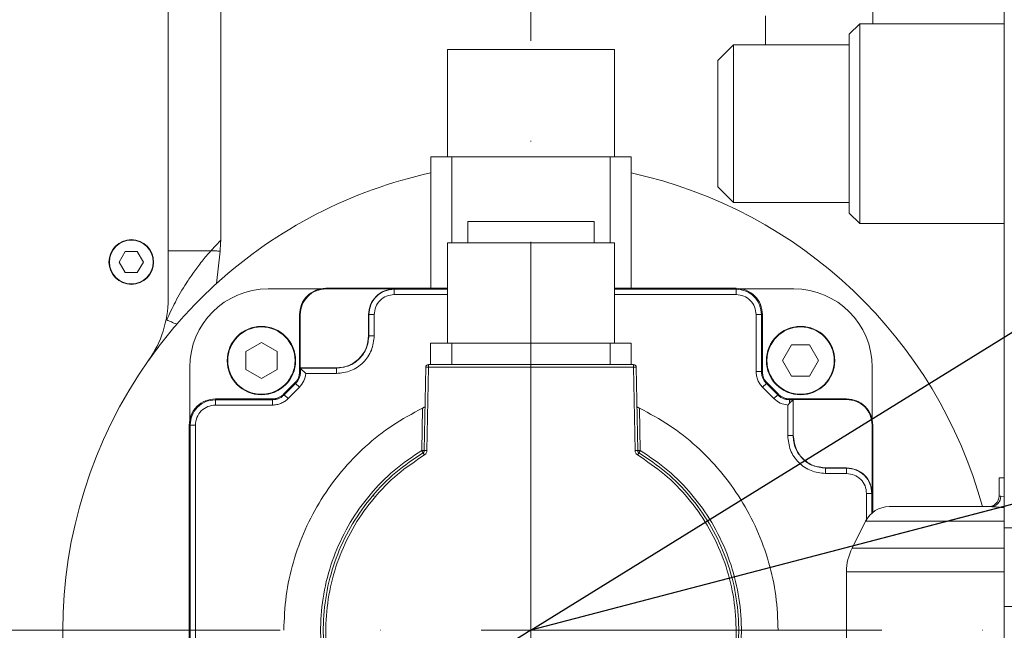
# Model space of a CAD drawing. Header units: millimetres. Extents: x 176 to 9387, y -11044 to -3322.
# Tile 15 of 256: x 3190 to 3377, y -8243 to -8127. Entities that reach past the tile are written whole.
import ezdxf

# ---------------------------------------------------------------- set-up
doc = ezdxf.new("R2010")
doc.units = ezdxf.units.MM
doc.header["$LTSCALE"] = 0.3175
doc.linetypes.add('ACAD_ISO10W100', pattern=[18, 12, -3, 0, -3])
for name, color, linetype, lineweight in [('1轮廓实线层', 7, 'Continuous', 18), ('7标注层', 4, 'Continuous', 13), ('sub', 1, 'Continuous', 18), ('中心线', 4, 'ACAD_ISO10W100', 20)]:
    doc.layers.add(name, color=color, linetype=linetype, lineweight=lineweight)
doc.styles.add('标准汉字', font='gbenor.shx', dxfattribs={"bigfont": 'gbcbig.shx'})
doc.dimstyles.new('M1：15', dxfattribs={"dimscale": 15, "dimtxt": 3.5, "dimasz": 2.5, "dimexe": 2, "dimexo": 0, "dimgap": 0.5, "dimtad": 1, "dimdec": 4, "dimdsep": 46, "dimtxsty": '标准汉字', "dimcen": 5, "dimdle": 5, "dimclrd": 1, "dimclre": 1, "dimclrt": 256, "dimadec": 4, "dimazin": 2, "dimtfac": 1, "dimtdec": 4, "dimtmove": 0, "dimatfit": 3, "dimfxl": 1, "dimtolj": 1, "dimarcsym": 0})
doc.dimstyles.new('M1：18.5', dxfattribs={"dimscale": 18.5, "dimtxt": 3.5, "dimasz": 2.5, "dimexe": 2, "dimexo": 0, "dimgap": 1.5, "dimtad": 1, "dimdec": 4, "dimdsep": 46, "dimtxsty": '标准汉字', "dimcen": 5, "dimdle": 5, "dimclrd": 1, "dimclre": 1, "dimclrt": 256, "dimadec": 4, "dimazin": 2, "dimtfac": 1, "dimtdec": 4, "dimtmove": 2, "dimatfit": 3, "dimfxl": 1, "dimfrac": 2, "dimtolj": 1, "dimarcsym": 0})

# ---------------------------------------------------------------- blocks, each defined once
blk = doc.blocks.new('*D24')
at = {"layer": '7标注层', "color": 1, "lineweight": -2, "ltscale": 20, "transparency": 16777216}
blk.add_line((2886.15, -8172.43), (2978, -8188.63), dxfattribs=at)
blk.add_arc((3286.97, -8243.11), 343.73, 6.2539, 163.7461, dxfattribs=at)
at = {"layer": '7标注层', "color": 1, "lineweight": 30, "ltscale": 20, "transparency": 16777216}
for points in [[(2963.06, -8148.32), (2950.89, -8145.48), (2948.46, -8183.42)], [(3634.9, -8205.32), (3622.41, -8206), (3630.7, -8243.11)]]:
    blk.add_solid(points, dxfattribs=at)
at = {"layer": 'Defpoints', "color": 0, "lineweight": 30, "ltscale": 20, "transparency": 16777216}
for p in [(3150.82, -7927.49), (1869.32, -7993.14), (2886.15, -8172.43), (3008.69, -8243.11), (4726.49, -8243.11)]:
    blk.add_point(p, dxfattribs=at)
at = {"layer": '7标注层', "ltscale": 20, "transparency": 16777216, "insert": (3354.34, -7871.69), "char_height": 52.5, "attachment_point": 5, "rotation": 349.7192, "style": '标准汉字'}
blk.add_mtext('\\A1;167%%D', dxfattribs=at)
blk = doc.blocks.new('*D25')
at = {"layer": '7标注层', "color": 1, "lineweight": -2, "ltscale": 20, "transparency": 16777216}
blk.add_line((2886.15, -8313.78), (2975.18, -8298.08), dxfattribs=at)
blk.add_arc((3286.97, -8243.11), 346.6, 196.2021, 353.7979, dxfattribs=at)
at = {"layer": '7标注层', "color": 1, "lineweight": 30, "ltscale": 20, "transparency": 16777216}
for points in [[(3625.3, -8280.21), (3637.78, -8280.89), (3633.57, -8243.11)], [(2948.05, -8341.23), (2960.22, -8338.4), (2945.63, -8303.29)]]:
    blk.add_solid(points, dxfattribs=at)
at = {"layer": 'Defpoints', "color": 0, "lineweight": 30, "ltscale": 20, "transparency": 16777216}
for p in [(3008.69, -8243.11), (4726.49, -8243.11), (2886.15, -8313.78), (1869.32, -8493.08), (3149.69, -8561.36)]:
    blk.add_point(p, dxfattribs=at)
at = {"layer": '7标注层', "ltscale": 20, "transparency": 16777216, "insert": (3314.24, -8554.77), "char_height": 52.5, "attachment_point": 5, "rotation": 5, "style": '标准汉字'}
blk.add_mtext('\\A1;167%%D', dxfattribs=at)
blk = doc.blocks.new('*D26')
at = {"layer": '7标注层', "color": 1, "lineweight": -2, "ltscale": 20, "transparency": 16777216}
for p, q in [((3864.68, -7885.44), (3664.9, -8009.12)), ((3664.9, -8009.12), (3633.02, -8028.86)), ((3286.97, -8243.11), (3633.02, -8028.86)), ((3286.97, -8243.11), (3223.2, -8282.59))]:
    blk.add_line(p, q, dxfattribs=at)
at = {"layer": '7标注层', "color": 1, "transparency": 16777216}
blk.add_solid([(3604.42, -8053.92), (3597.84, -8043.29), (3633.02, -8028.86)], dxfattribs=at)
at = {"layer": 'Defpoints', "color": 0, "transparency": 16777216}
for p in [(3633.02, -8028.86), (3286.97, -8243.11)]:
    blk.add_point(p, dxfattribs=at)
at = {"layer": '7标注层', "transparency": 16777216, "insert": (3790.32, -7891.78), "char_height": 52.5, "attachment_point": 5, "rotation": 31.7623, "style": '标准汉字'}
blk.add_mtext('\\A1;R407', dxfattribs=at)
blk = doc.blocks.new('*D27')
at = {"layer": '7标注层', "color": 1, "lineweight": -2, "ltscale": 20, "transparency": 16777216}
for p, q in [((4542.14, -7914.73), (4634.88, -7890.47)), ((4259.82, -7988.59), (3286.97, -8243.11))]:
    blk.add_line(p, q, dxfattribs=at)
at = {"layer": '7标注层', "color": 1, "transparency": 16777216}
blk.add_solid([(4636.83, -7897.93), (4632.93, -7883.01), (4679.62, -7878.76)], dxfattribs=at)
at = {"layer": 'Defpoints', "color": 0, "transparency": 16777216}
for p in [(4679.62, -7878.76), (3286.97, -8243.11)]:
    blk.add_point(p, dxfattribs=at)
at = {"layer": '7标注层', "transparency": 16777216, "insert": (4400.98, -7951.66), "char_height": 64.75, "attachment_point": 5, "rotation": 14.6611, "style": '标准汉字'}
blk.add_mtext('\\A1;R1439.5', dxfattribs=at)

msp = doc.modelspace()

# ---------------------------------------------------------------- linework, layer by layer
at = {"layer": '1轮廓实线层', "ltscale": 20}
for p, q in [((3376.96951, -8223.60681), (3376.96951, -8092.10682)), ((3217.96951, -8180.17829), (3217.96951, -8112.10682)), ((3351.96951, -8111.23681), (3351.96951, -8127.80682)), ((3227.96951, -8122.19352), (3227.96951, -8168.96129)), ((3331.56951, -8126.28682), (3331.56951, -8131.80682)), ((3349.46951, -8127.80682), (3347.46951, -8129.80681)), ((3376.96951, -8127.80682), (3349.46951, -8127.80682)), ((3349.46951, -8127.80682), (3349.46951, -8146.80682)), ((3347.46951, -8129.80681), (3347.46951, -8163.80681)), ((3271.09456, -8132.68181), (3271.09456, -8153.13182)), ((3302.84446, -8153.13182), (3302.84446, -8132.68181)), ((3325.46951, -8131.80682), (3322.46951, -8134.80681)), ((3347.46951, -8131.80682), (3325.46951, -8131.80682)), ((3325.46951, -8131.80682), (3325.46951, -8146.80682)), ((3322.46951, -8134.80681), (3322.46951, -8158.80682)), ((3325.46951, -8146.80682), (3325.46951, -8161.80682)), ((3349.46951, -8146.80682), (3349.46951, -8165.80682)), ((3267.91957, -8153.10681), (3267.91957, -8178.10682)), ((3302.01951, -8153.10681), (3271.91951, -8153.10681)), ((3271.91951, -8153.10681), (3271.91951, -8169.46682)), ((3302.01951, -8153.10681), (3302.01951, -8169.46682)), ((3306.01945, -8178.10682), (3306.01945, -8153.10681)), ((3322.46951, -8158.80682), (3325.46951, -8161.80682)), ((3325.46951, -8161.80682), (3347.46951, -8161.80682)), ((3347.46951, -8163.80681), (3349.46951, -8165.80682)), ((3298.96951, -8165.40682), (3274.96951, -8165.40682)), ((3274.96951, -8165.40682), (3274.96951, -8169.46682)), ((3298.96951, -8169.46682), (3298.96951, -8165.40682)), ((3349.46951, -8165.80682), (3376.96951, -8165.80682)), ((3227.96951, -8168.96129), (3226.10349, -8170.95565)), ((3271.09454, -8169.44181), (3271.09454, -8188.54181)), ((3302.84448, -8188.54181), (3302.84448, -8169.44181)), ((3209.82451, -8171.12362), (3208.67951, -8173.10681)), ((3212.11451, -8171.12362), (3209.82451, -8171.12362)), ((3213.25951, -8173.10681), (3212.11451, -8171.12362)), ((3226.10349, -8170.95565), (3217.96951, -8170.95565)), ((3227.87102, -8171.03665), (3227.15966, -8177.19811)), ((3208.67951, -8173.10681), (3209.82451, -8175.09001)), ((3212.11451, -8175.09001), (3213.25951, -8173.10681)), ((3209.82451, -8175.09001), (3212.11451, -8175.09001)), ((3247.1944, -8178.22027), (3236.96951, -8178.22027)), ((3271.09454, -8178.10685), (3247.96951, -8178.10685)), ((3247.96951, -8178.10688), (3247.96951, -8178.229)), ((3260.96951, -8178.229), (3247.96951, -8178.229)), ((3260.96951, -8178.28137), (3260.96951, -8178.229)), ((3271.09454, -8178.28137), (3260.96951, -8178.28137)), ((3260.96951, -8179.29884), (3260.96951, -8178.2814)), ((3260.96951, -8179.29883), (3271.09454, -8179.29882)), ((3325.96951, -8178.10685), (3302.84448, -8178.10685)), ((3325.96951, -8178.28137), (3302.84448, -8178.28137)), ((3302.84448, -8179.29882), (3325.96951, -8179.29882)), ((3325.96951, -8178.28137), (3325.96951, -8178.10688)), ((3325.96951, -8179.29882), (3325.96951, -8178.28136)), ((3336.96951, -8178.22027), (3326.74462, -8178.22027)), ((3242.96954, -8183.10682), (3242.96951, -8193.94029)), ((3243.0917, -8183.10682), (3242.96958, -8183.10682)), ((3243.0917, -8183.10682), (3243.0917, -8193.229)), ((3256.14406, -8183.10682), (3256.0917, -8183.10682)), ((3256.0917, -8187.10681), (3256.0917, -8183.10682)), ((3257.16151, -8183.10682), (3256.14406, -8183.10682)), ((3256.14406, -8183.10682), (3256.14406, -8187.10681)), ((3257.16152, -8187.10681), (3257.16152, -8183.10682)), ((3329.7775, -8183.10682), (3329.7775, -8193.94029)), ((3329.7775, -8183.10682), (3330.79496, -8183.10682)), ((3330.79496, -8193.94029), (3330.79496, -8183.10682)), ((3330.79496, -8183.10682), (3330.96944, -8183.10682)), ((3330.96951, -8193.94029), (3330.96948, -8183.10682)), ((3217.71002, -8184.10142), (3217.59138, -8184.04898)), ((3256.14406, -8187.10681), (3256.0917, -8187.10681)), ((3257.16152, -8187.10681), (3256.14407, -8187.10681)), ((3235.70427, -8188.41157), (3232.7338, -8190.12657)), ((3238.67473, -8190.12657), (3235.70427, -8188.41157)), ((3267.88951, -8188.51681), (3267.88951, -8192.60681)), ((3271.88951, -8188.51681), (3271.88951, -8192.60681)), ((3302.01951, -8188.51681), (3271.88951, -8188.51681)), ((3302.01951, -8188.51681), (3302.01951, -8192.60681)), ((3306.01951, -8192.60681), (3306.01951, -8188.51681)), ((3336.51975, -8188.87111), (3334.80475, -8191.84157)), ((3339.94975, -8188.87111), (3336.51975, -8188.87111)), ((3341.66475, -8191.84157), (3339.94975, -8188.87111)), ((3215.57398, -8189.96853), (3214.29036, -8191.74008)), ((3215.3171, -8190.13123), (3215.42007, -8190.15852)), ((3232.7338, -8190.12657), (3232.7338, -8193.55657)), ((3238.67473, -8193.55657), (3238.67473, -8190.12657)), ((3267.46086, -8192.60681), (3267.46086, -8193.10681)), ((3267.46086, -8192.60681), (3306.47816, -8192.60681)), ((3306.47816, -8192.60681), (3306.47816, -8193.10681)), ((3334.80475, -8191.84157), (3336.51975, -8194.81204)), ((3339.94975, -8194.81204), (3341.66475, -8191.84157)), ((3222.08297, -8193.10681), (3222.08297, -8203.3317)), ((3232.7338, -8193.55657), (3235.70427, -8195.27157)), ((3235.70427, -8195.27157), (3238.67473, -8193.55657)), ((3242.96951, -8193.94029), (3243.14406, -8193.94029)), ((3243.14406, -8193.28137), (3243.0917, -8193.229)), ((3243.0917, -8193.229), (3249.96951, -8193.229)), ((3243.14505, -8193.33882), (3243.14406, -8193.28137)), ((3243.14406, -8193.94029), (3243.14505, -8193.33882)), ((3249.96951, -8193.28137), (3243.14423, -8193.28137)), ((3244.14614, -8194.29882), (3243.14504, -8193.33882)), ((3244.14615, -8194.29882), (3249.96951, -8194.29882)), ((3249.96951, -8193.28137), (3249.96951, -8193.229)), ((3249.96951, -8194.29882), (3249.96951, -8193.28138)), ((3266.96093, -8193.09809), (3266.68442, -8208.93978)), ((3267.46086, -8193.10681), (3267.18434, -8208.9485)), ((3267.46086, -8193.10681), (3306.47816, -8193.10681)), ((3306.47816, -8193.10681), (3306.75468, -8208.9485)), ((3307.2546, -8208.93978), (3306.97809, -8193.09809)), ((3329.7775, -8193.94029), (3330.79495, -8193.94029)), ((3330.79496, -8193.94029), (3330.96951, -8193.94029)), ((3351.85605, -8203.3317), (3351.85605, -8193.10681)), ((3242.09083, -8196.06161), (3239.92431, -8198.22813)), ((3242.21426, -8196.18504), (3240.04774, -8198.35156)), ((3242.21426, -8196.18504), (3242.09083, -8196.06161)), ((3242.93371, -8196.90449), (3242.21426, -8196.18504)), ((3331.00531, -8196.90449), (3331.72476, -8196.18504)), ((3333.89128, -8198.35156), (3331.72476, -8196.18504)), ((3331.72479, -8196.18501), (3331.84822, -8196.06158)), ((3334.01471, -8198.22813), (3331.84819, -8196.06161)), ((3336.51975, -8194.81204), (3339.94975, -8194.81204)), ((3240.04771, -8198.35154), (3239.92428, -8198.22811)), ((3240.76719, -8199.07102), (3240.04774, -8198.35156)), ((3240.76718, -8199.07101), (3242.9337, -8196.90449)), ((3331.00531, -8196.90449), (3333.17184, -8199.07101)), ((3333.17183, -8199.07101), (3333.89128, -8198.35156)), ((3333.89128, -8198.35156), (3334.01471, -8198.22813)), ((3237.80299, -8199.10681), (3226.96951, -8199.10685)), ((3226.96951, -8199.28137), (3226.96951, -8199.10689)), ((3226.96951, -8200.29882), (3226.96951, -8199.28136)), ((3237.80299, -8199.28137), (3226.96951, -8199.28137)), ((3226.96951, -8200.29882), (3237.80299, -8200.29882)), ((3237.80299, -8199.28137), (3237.80299, -8199.10681)), ((3237.80299, -8200.29883), (3237.80299, -8199.28137)), ((3335.77749, -8200.28315), (3335.7775, -8206.10681)), ((3335.77759, -8200.28325), (3336.13603, -8199.94029)), ((3336.13603, -8199.10681), (3336.13603, -8199.28137)), ((3336.13603, -8199.10682), (3346.96951, -8199.10682)), ((3336.13603, -8199.94029), (3336.79496, -8199.28137)), ((3336.13603, -8199.28137), (3336.13603, -8199.94029)), ((3336.79496, -8199.28137), (3336.13603, -8199.28137)), ((3336.79496, -8199.28137), (3336.84733, -8199.229)), ((3336.79496, -8206.10681), (3336.79496, -8199.28137)), ((3336.84733, -8199.229), (3346.96951, -8199.229)), ((3336.84733, -8199.229), (3336.84733, -8206.10681)), ((3346.96951, -8199.229), (3346.96951, -8199.10689)), ((3266.32497, -8200.88357), (3266.1845, -8208.93105)), ((3307.75453, -8208.93105), (3307.61405, -8200.88357)), ((3221.96954, -8204.10681), (3221.96954, -8282.10682)), ((3222.14406, -8204.10681), (3221.96958, -8204.10681)), ((3222.14406, -8204.10681), (3222.14406, -8269.10682)), ((3223.16152, -8204.10681), (3222.14406, -8204.10681)), ((3223.16152, -8269.10682), (3223.16152, -8204.10681)), ((3351.84733, -8204.10681), (3351.96944, -8204.10681)), ((3351.84733, -8217.10681), (3351.84733, -8204.10681)), ((3351.96948, -8220.78443), (3351.96948, -8204.10681)), ((3335.7775, -8206.10681), (3336.79495, -8206.10681)), ((3336.79495, -8206.10681), (3336.84733, -8206.10681)), ((3342.96951, -8212.229), (3346.96951, -8212.229)), ((3342.96951, -8212.28137), (3342.96951, -8212.229)), ((3342.96951, -8213.29882), (3342.96951, -8212.28137)), ((3346.96951, -8212.28137), (3342.96951, -8212.28137)), ((3342.96951, -8213.29882), (3346.96951, -8213.29882)), ((3346.96951, -8212.28137), (3346.96951, -8212.229)), ((3346.96951, -8213.29881), (3346.96951, -8212.28137)), ((3375.96951, -8214.10682), (3375.96951, -8217.60682)), ((3375.96951, -8214.10682), (3376.96951, -8214.10682)), ((3350.77749, -8217.10681), (3351.79493, -8217.10681)), ((3350.7775, -8217.10681), (3350.7775, -8222.20782)), ((3351.79496, -8220.90408), (3351.79496, -8217.10681)), ((3351.79496, -8217.10681), (3351.84733, -8217.10681)), ((3257.0537, -8217.36226), (3257.10468, -8217.61857)), ((3375.96951, -8217.60682), (3376.31076, -8217.60682)), ((3376.31076, -8217.60682), (3376.96951, -8217.68217)), ((3355.05968, -8219.60682), (3374.35627, -8219.60682)), ((3350.58754, -8222.37075), (3348.02524, -8227.49536)), ((3376.96951, -8222.37075), (3350.58754, -8222.37075)), ((3376.96951, -8223.60681), (3376.96951, -8238.60682)), ((3376.96951, -8223.60681), (3379.33062, -8223.60681)), ((3348.02524, -8227.49536), (3376.96951, -8227.49536)), ((3346.96951, -8231.96749), (3346.96951, -8285.60682)), ((3376.96951, -8231.96749), (3346.96951, -8231.96749)), ((3376.96951, -8238.60682), (3376.96951, -8261.60682)), ((3388.96951, -8238.60682), (3376.96951, -8238.60682))]:
    msp.add_line(p, q, dxfattribs=at)
at = {"layer": '1轮廓实线层', "lineweight": 0, "ltscale": 20}
for points in [[(3227.87102, -8171.03665), (3227.64866, -8171.02646), (3227.42643, -8171.01627), (3227.20447, -8171.0061), (3226.98292, -8170.99595), (3226.76191, -8170.98582), (3226.54158, -8170.97573), (3226.32206, -8170.96566), (3226.10349, -8170.95565)], [(3219.60813, -8184.93943), (3219.34257, -8184.82219), (3219.08433, -8184.70817), (3218.83382, -8184.59757), (3218.5914, -8184.49055), (3218.35747, -8184.38727), (3218.13237, -8184.28788), (3217.91644, -8184.19255), (3217.71002, -8184.10142)]]:
    msp.add_lwpolyline(points, dxfattribs=at)
at = {"layer": '1轮廓实线层', "ltscale": 20}
for centre, radius in [((3210.96951, -8173.10682), 4.25), ((3210.96951, -8173.10682), 4.15), ((3235.70427, -8191.84157), 6.5), ((3338.23475, -8191.84157), 6.5), ((3235.70427, -8191.84157), 6.4), ((3338.23475, -8191.84157), 6.4)]:
    msp.add_circle(centre, radius, dxfattribs=at)
at = {"layer": '1轮廓实线层', "lineweight": 0, "ltscale": 20}
for centre, radius, start, end in [((3286.96951, -8243.10682), 89, 102.3809751, 132.2234821), ((3286.96951, -8243.10682), 89, 15.3102109, 77.6266779), ((3210.96951, -8173.10682), 4.25, 90, 180), ((3210.96951, -8173.10682), 4.25, 270, 90), ((3236.96951, -8193.10682), 14.88654, 90, 180), ((3336.96951, -8193.10682), 14.88654, 0, 90), ((3197.96951, -8180.17828), 20, 324.7373153, 360), ((3235.70427, -8191.84157), 6.5, 0, 90), ((3286.96951, -8243.10682), 89, 144.7373153, 215.2626847), ((3235.70427, -8191.84157), 6.5, 270, 0), ((3373.96951, -8217.60682), 2, 270, 0), ((3374.33325, -8217.62931), 1.97764, 270.6668131, 0.6517348), ((3355.05968, -8224.60682), 5, 90, 153.4349488), ((3356.96951, -8231.96749), 10, 153.4349488, 180)]:
    msp.add_arc(centre, radius, start, end, dxfattribs=at)
at = {"layer": '1轮廓实线层', "ltscale": 20}
for points, knots in [([(3271.09456, -8132.70682), (3271.15364, -8132.70682), (3271.2718, -8132.70682), (3272.21578, -8132.70682), (3273.6829, -8132.70682), (3275.6724, -8132.70682), (3278.09287, -8132.70682), (3280.8553, -8132.70682), (3283.85249, -8132.70682), (3286.96951, -8132.70682), (3290.08653, -8132.70682), (3293.08372, -8132.70682), (3295.84615, -8132.70682), (3298.26662, -8132.70682), (3300.25612, -8132.70682), (3301.72324, -8132.70682), (3302.66722, -8132.70682), (3302.78538, -8132.70682), (3302.84446, -8132.70682)], [0, 0, 0, 0, 1.984365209, 3.968731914, 5.953110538, 7.937469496, 9.921839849, 11.906214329, 13.890582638, 15.874952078, 17.859321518, 19.843689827, 21.828064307, 23.812434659, 25.796793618, 27.781172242, 29.765538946, 31.749904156, 31.749904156, 31.749904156, 31.749904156]), ([(3271.91951, -8153.10681), (3271.39537, -8153.10681), (3270.34708, -8153.10681), (3269.02494, -8153.10681), (3268.09993, -8153.10681), (3267.97969, -8153.10681), (3267.91957, -8153.10681)], [0, 0, 0, 0, 0.999980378, 1.999970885, 2.999942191, 3.999941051, 3.999941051, 3.999941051, 3.999941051]), ([(3306.01945, -8153.10681), (3305.95933, -8153.10681), (3305.83909, -8153.10681), (3304.91408, -8153.10681), (3303.59194, -8153.10681), (3302.54365, -8153.10681), (3302.01951, -8153.10681)], [0, 0, 0, 0, 0.99999886, 1.999970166, 2.999960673, 3.999941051, 3.999941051, 3.999941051, 3.999941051]), ([(3227.96951, -8168.96129), (3227.96916, -8168.96835), (3227.93497, -8169.66007), (3227.90283, -8170.35189), (3227.87102, -8171.03665)], [0, 0, 0, 0, 0.021207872, 2.077696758, 2.077696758, 2.077696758, 2.077696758]), ([(3271.09454, -8169.46682), (3271.15362, -8169.46682), (3271.27178, -8169.46682), (3272.21576, -8169.46682), (3273.6829, -8169.46682), (3275.67238, -8169.46682), (3278.09285, -8169.46682), (3280.8553, -8169.46682), (3283.85249, -8169.46682), (3286.96951, -8169.46682), (3290.08653, -8169.46682), (3293.08372, -8169.46682), (3295.84617, -8169.46682), (3298.26664, -8169.46682), (3300.25613, -8169.46682), (3301.72326, -8169.46682), (3302.66724, -8169.46682), (3302.7854, -8169.46682), (3302.84448, -8169.46682)], [0, 0, 0, 0, 1.984373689, 3.968739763, 5.953117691, 7.937491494, 9.921861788, 11.906228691, 13.890598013, 15.874970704, 17.859343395, 19.843712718, 21.82807962, 23.812449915, 25.796823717, 27.781201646, 29.765567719, 31.749941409, 31.749941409, 31.749941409, 31.749941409]), ([(3226.10349, -8170.95565), (3225.53082, -8171.6226), (3224.37962, -8172.96335), (3222.82978, -8175.0318), (3221.11363, -8177.57305), (3219.36517, -8180.52907), (3218.24014, -8182.95724), (3217.71002, -8184.10142)], [0, 0, 0, 0, 2.610045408, 5.246816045, 7.823970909, 11.972326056, 15.668923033, 15.668923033, 15.668923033, 15.668923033]), ([(3227.16239, -8177.19696), (3225.84313, -8178.43196), (3223.18247, -8180.9227), (3220.80617, -8183.59311), (3219.60813, -8184.93943)], [0, 0, 0, 0, 5.369202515, 10.828493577, 10.828493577, 10.828493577, 10.828493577]), ([(3247.96951, -8178.10688), (3247.31433, -8178.18204), (3246.00398, -8178.33236), (3244.35128, -8179.48859), (3243.19505, -8181.14129), (3243.04474, -8182.45164), (3242.96958, -8183.10682)], [0, 0, 0, 0, 1.99771024, 3.995419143, 5.993128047, 7.990837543, 7.990837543, 7.990837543, 7.990837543]), ([(3247.96951, -8178.229), (3247.33034, -8178.30232), (3246.05199, -8178.44896), (3244.43965, -8179.57695), (3243.31166, -8181.18929), (3243.16502, -8182.46764), (3243.0917, -8183.10682)], [0, 0, 0, 0, 1.948916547, 3.897836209, 5.846755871, 7.795676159, 7.795676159, 7.795676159, 7.795676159]), ([(3256.0917, -8183.10682), (3256.16502, -8182.46764), (3256.31166, -8181.18929), (3257.43965, -8179.57695), (3259.05199, -8178.44896), (3260.33033, -8178.30232), (3260.96951, -8178.229)], [0, 0, 0, 0, 1.94892057, 3.897839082, 5.846757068, 7.795675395, 7.795675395, 7.795675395, 7.795675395]), ([(3256.14406, -8183.10682), (3256.2166, -8182.4745), (3256.36167, -8181.20988), (3257.47755, -8179.61485), (3259.07257, -8178.49897), (3260.3372, -8178.3539), (3260.96951, -8178.28137)], [0, 0, 0, 0, 1.927995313, 3.855992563, 5.783985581, 7.711980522, 7.711980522, 7.711980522, 7.711980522]), ([(3257.16153, -8183.10682), (3257.21877, -8182.60783), (3257.33325, -8181.60986), (3258.21384, -8180.35115), (3259.47255, -8179.47056), (3260.47052, -8179.35608), (3260.96951, -8179.29884)], [0, 0, 0, 0, 1.52146926, 3.042939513, 4.564405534, 6.085872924, 6.085872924, 6.085872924, 6.085872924]), ([(3325.96951, -8178.10688), (3326.62469, -8178.18204), (3327.93504, -8178.33236), (3329.58774, -8179.48859), (3330.74397, -8181.14129), (3330.89428, -8182.45164), (3330.96944, -8183.10682)], [0, 0, 0, 0, 1.99771024, 3.995419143, 5.993128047, 7.990837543, 7.990837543, 7.990837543, 7.990837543]), ([(3325.96951, -8178.28137), (3326.60182, -8178.3539), (3327.86645, -8178.49897), (3329.46148, -8179.61485), (3330.57735, -8181.20988), (3330.72242, -8182.4745), (3330.79496, -8183.10682)], [0, 0, 0, 0, 1.927994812, 3.855987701, 5.783983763, 7.711979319, 7.711979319, 7.711979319, 7.711979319]), ([(3325.96951, -8179.29883), (3326.4685, -8179.35607), (3327.46647, -8179.47055), (3328.72518, -8180.35115), (3329.60578, -8181.60985), (3329.72026, -8182.60783), (3329.7775, -8183.10682)], [0, 0, 0, 0, 1.521469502, 3.042943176, 4.564411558, 6.085884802, 6.085884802, 6.085884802, 6.085884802]), ([(3219.60813, -8184.93943), (3218.90169, -8185.77361), (3217.48125, -8187.45087), (3216.21199, -8189.12634), (3215.57398, -8189.96853)], [0, 0, 0, 0, 3.207634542, 6.449564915, 6.449564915, 6.449564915, 6.449564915]), ([(3249.96951, -8194.29883), (3250.91193, -8194.19072), (3252.79677, -8193.97451), (3255.17406, -8192.31136), (3256.8372, -8189.93408), (3257.05342, -8188.04923), (3257.16153, -8187.10681)], [0, 0, 0, 0, 2.873552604, 5.747104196, 8.620654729, 11.494207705, 11.494207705, 11.494207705, 11.494207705]), ([(3249.96951, -8193.28137), (3250.7786, -8193.18856), (3252.3968, -8193.00293), (3254.43776, -8191.57507), (3255.86562, -8189.5341), (3256.05125, -8187.91591), (3256.14406, -8187.10681)], [0, 0, 0, 0, 2.467027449, 4.934054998, 7.401082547, 9.868109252, 9.868109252, 9.868109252, 9.868109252]), ([(3249.96951, -8193.229), (3250.77174, -8193.13697), (3252.37621, -8192.95292), (3254.39987, -8191.53717), (3255.81562, -8189.51351), (3255.99967, -8187.90905), (3256.0917, -8187.10681)], [0, 0, 0, 0, 2.446105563, 4.892209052, 7.338312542, 9.784418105, 9.784418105, 9.784418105, 9.784418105]), ([(3271.88951, -8188.51681), (3271.36536, -8188.51681), (3270.31706, -8188.51681), (3268.99489, -8188.51681), (3268.06988, -8188.51681), (3267.94964, -8188.51681), (3267.88951, -8188.51681)], [0, 0, 0, 0, 1.000001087, 2.000003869, 2.999998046, 3.999999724, 3.999999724, 3.999999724, 3.999999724]), ([(3306.01951, -8188.51681), (3305.95938, -8188.51681), (3305.83913, -8188.51681), (3304.91413, -8188.51681), (3303.59196, -8188.51681), (3302.54366, -8188.51681), (3302.01951, -8188.51681)], [0, 0, 0, 0, 1.000002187, 1.999996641, 2.999998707, 4.000000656, 4.000000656, 4.000000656, 4.000000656]), ([(3266.96093, -8193.09809), (3266.96941, -8193.03344), (3266.98636, -8192.90413), (3267.10239, -8192.74204), (3267.26649, -8192.62885), (3267.39607, -8192.61416), (3267.46086, -8192.60681)], [0, 0, 0, 0, 0.1974786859, 0.3949615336, 0.5924406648, 0.7899209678, 0.7899209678, 0.7899209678, 0.7899209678]), ([(3306.97809, -8193.09809), (3306.96961, -8193.03344), (3306.95266, -8192.90413), (3306.83663, -8192.74204), (3306.67253, -8192.62885), (3306.54295, -8192.61416), (3306.47816, -8192.60681)], [0, 0, 0, 0, 0.1974786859, 0.3949615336, 0.5924406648, 0.7899209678, 0.7899209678, 0.7899209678, 0.7899209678]), ([(3242.0908, -8196.06158), (3242.22185, -8195.91485), (3242.48397, -8195.62138), (3242.75661, -8195.09475), (3242.93621, -8194.52957), (3242.95838, -8194.13672), (3242.96946, -8193.94029)], [0, 0, 0, 0, 0.591623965, 1.183242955, 1.774866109, 2.366487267, 2.366487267, 2.366487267, 2.366487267]), ([(3242.21423, -8196.18501), (3242.35291, -8196.02974), (3242.63028, -8195.7192), (3242.91879, -8195.16192), (3243.10884, -8194.56386), (3243.13229, -8194.14815), (3243.14402, -8193.94029)], [0, 0, 0, 0, 0.626048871, 1.252092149, 1.878139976, 2.504187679, 2.504187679, 2.504187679, 2.504187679]), ([(3242.9337, -8196.90448), (3243.25091, -8196.52378), (3243.88533, -8195.76237), (3244.05921, -8194.78667), (3244.14615, -8194.29882)], [0, 0, 0, 0, 1.486609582, 2.973219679, 2.973219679, 2.973219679, 2.973219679]), ([(3266.96093, -8193.09809), (3266.96845, -8193.09822), (3266.98348, -8193.09848), (3267.09908, -8193.1005), (3267.26435, -8193.10339), (3267.39535, -8193.10567), (3267.46086, -8193.10681)], [0, 0, 0, 0, 0.1250100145, 0.2500096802, 0.3749994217, 0.5000007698, 0.5000007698, 0.5000007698, 0.5000007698]), ([(3306.97809, -8193.09809), (3306.97057, -8193.09822), (3306.95554, -8193.09848), (3306.83994, -8193.1005), (3306.67468, -8193.10339), (3306.54367, -8193.10567), (3306.47816, -8193.10681)], [0, 0, 0, 0, 0.12500997, 0.2500095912, 0.3749982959, 0.5000007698, 0.5000007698, 0.5000007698, 0.5000007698]), ([(3329.7775, -8193.94029), (3329.79299, -8194.21477), (3329.82397, -8194.76373), (3330.07492, -8195.55348), (3330.45591, -8196.28938), (3330.82218, -8196.69945), (3331.00531, -8196.90449)], [0, 0, 0, 0, 0.826707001, 1.653415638, 2.480124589, 3.306828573, 3.306828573, 3.306828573, 3.306828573]), ([(3330.795, -8193.94029), (3330.80673, -8194.14815), (3330.83019, -8194.56386), (3331.02023, -8195.16192), (3331.30874, -8195.7192), (3331.58611, -8196.02974), (3331.72479, -8196.18501)], [0, 0, 0, 0, 0.626047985, 1.252094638, 1.878137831, 2.504183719, 2.504183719, 2.504183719, 2.504183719]), ([(3330.96956, -8193.94029), (3330.98064, -8194.13672), (3331.00281, -8194.52957), (3331.18241, -8195.09475), (3331.45505, -8195.62138), (3331.71717, -8195.91485), (3331.84822, -8196.06158)], [0, 0, 0, 0, 0.591621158, 1.183244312, 1.774863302, 2.366487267, 2.366487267, 2.366487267, 2.366487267]), ([(3237.80299, -8199.10677), (3237.99941, -8199.09568), (3238.39227, -8199.07352), (3238.95744, -8198.89392), (3239.48408, -8198.62127), (3239.77754, -8198.35916), (3239.92428, -8198.2281)], [0, 0, 0, 0, 0.591621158, 1.183244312, 1.774863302, 2.366487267, 2.366487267, 2.366487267, 2.366487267]), ([(3237.80299, -8199.28133), (3238.01084, -8199.2696), (3238.42656, -8199.24614), (3239.02462, -8199.05609), (3239.5819, -8198.76758), (3239.89244, -8198.49022), (3240.04771, -8198.35154)], [0, 0, 0, 0, 0.626047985, 1.252094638, 1.878137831, 2.504183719, 2.504183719, 2.504183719, 2.504183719]), ([(3333.89131, -8198.35154), (3334.04658, -8198.49022), (3334.35712, -8198.76758), (3334.9144, -8199.05609), (3335.51246, -8199.24614), (3335.92818, -8199.2696), (3336.13603, -8199.28133)], [0, 0, 0, 0, 0.626045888, 1.252089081, 1.878135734, 2.504183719, 2.504183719, 2.504183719, 2.504183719]), ([(3334.01474, -8198.2281), (3334.16148, -8198.35916), (3334.45494, -8198.62127), (3334.98158, -8198.89392), (3335.54675, -8199.07352), (3335.93961, -8199.09568), (3336.13603, -8199.10677)], [0, 0, 0, 0, 0.591623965, 1.183242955, 1.774866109, 2.366487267, 2.366487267, 2.366487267, 2.366487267]), ([(3221.96958, -8204.10681), (3222.04474, -8203.45164), (3222.19505, -8202.14129), (3223.35128, -8200.48859), (3225.00398, -8199.33235), (3226.31433, -8199.18204), (3226.96951, -8199.10689)], [0, 0, 0, 0, 1.99771024, 3.995419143, 5.993128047, 7.990837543, 7.990837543, 7.990837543, 7.990837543]), ([(3222.14406, -8204.10681), (3222.2166, -8203.4745), (3222.36166, -8202.20988), (3223.47755, -8200.61485), (3225.07257, -8199.49897), (3226.3372, -8199.3539), (3226.96951, -8199.28137)], [0, 0, 0, 0, 1.927994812, 3.855987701, 5.783983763, 7.711979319, 7.711979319, 7.711979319, 7.711979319]), ([(3223.16152, -8204.10681), (3223.21876, -8203.60783), (3223.33324, -8202.60985), (3224.21384, -8201.35115), (3225.47255, -8200.47055), (3226.47052, -8200.35607), (3226.96951, -8200.29883)], [0, 0, 0, 0, 1.521469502, 3.042943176, 4.564411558, 6.085884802, 6.085884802, 6.085884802, 6.085884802]), ([(3237.80299, -8200.29883), (3238.07747, -8200.28334), (3238.62642, -8200.25236), (3239.41618, -8200.0014), (3240.15208, -8199.62041), (3240.56215, -8199.25415), (3240.76719, -8199.07102)], [0, 0, 0, 0, 0.826707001, 1.653415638, 2.480124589, 3.306828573, 3.306828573, 3.306828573, 3.306828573]), ([(3333.17183, -8199.07101), (3333.55253, -8199.38822), (3334.31392, -8200.02263), (3335.28961, -8200.19652), (3335.77745, -8200.28346)], [0, 0, 0, 0, 1.486588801, 2.973177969, 2.973177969, 2.973177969, 2.973177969]), ([(3351.96944, -8204.10681), (3351.89428, -8203.45164), (3351.74397, -8202.14129), (3350.58774, -8200.48859), (3348.93504, -8199.33235), (3347.62469, -8199.18204), (3346.96951, -8199.10689)], [0, 0, 0, 0, 1.99771024, 3.995419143, 5.993128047, 7.990837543, 7.990837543, 7.990837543, 7.990837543]), ([(3351.84733, -8204.10681), (3351.77401, -8203.46764), (3351.62736, -8202.18929), (3350.49937, -8200.57696), (3348.88703, -8199.44896), (3347.60868, -8199.30232), (3346.96951, -8199.229)], [0, 0, 0, 0, 1.948916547, 3.897836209, 5.846755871, 7.795676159, 7.795676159, 7.795676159, 7.795676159]), ([(3266.32498, -8200.88359), (3264.40025, -8201.92279), (3260.55081, -8204.00119), (3255.39752, -8208.09844), (3250.82854, -8212.817), (3246.97076, -8218.13988), (3243.88338, -8223.94363), (3241.65128, -8230.12086), (3240.23401, -8236.5501), (3240.0577, -8240.92124), (3239.96954, -8243.10682)], [0, 0, 0, 0, 6.571907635, 13.143813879, 19.715725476, 26.287630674, 32.859538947, 39.431447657, 46.003355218, 52.575262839, 52.575262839, 52.575262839, 52.575262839]), ([(3266.82928, -8200.64071), (3266.8276, -8200.64156), (3266.82418, -8200.64328), (3266.79636, -8200.65674), (3266.75144, -8200.67808), (3266.67303, -8200.71506), (3266.5683, -8200.76685), (3266.44212, -8200.82697), (3266.36574, -8200.86387), (3266.32497, -8200.88357)], [0, 0, 0, 0, 0.0622841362, 0.126771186, 0.1939541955, 0.2642736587, 0.3887560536, 0.4684667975, 0.5597568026, 0.5597568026, 0.5597568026, 0.5597568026]), ([(3307.61405, -8200.88357), (3307.57299, -8200.86373), (3307.49608, -8200.82658), (3307.36925, -8200.76612), (3307.26466, -8200.71422), (3307.18684, -8200.67746), (3307.14246, -8200.65646), (3307.11482, -8200.64323), (3307.11142, -8200.64154), (3307.10974, -8200.64071)], [0, 0, 0, 0, 0.0919344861, 0.1721611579, 0.2972488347, 0.3667451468, 0.433373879, 0.4975398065, 0.5597578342, 0.5597578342, 0.5597578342, 0.5597578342]), ([(3333.96948, -8243.10682), (3333.88133, -8240.92124), (3333.70501, -8236.5501), (3332.28774, -8230.12086), (3330.05564, -8223.94363), (3326.96826, -8218.13988), (3323.11048, -8212.817), (3318.5415, -8208.09844), (3313.38821, -8204.00119), (3309.53877, -8201.92279), (3307.61404, -8200.88359)], [0, 0, 0, 0, 6.571907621, 13.143815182, 19.715723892, 26.287632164, 32.859537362, 39.43144896, 46.003355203, 52.575262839, 52.575262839, 52.575262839, 52.575262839]), ([(3335.77748, -8206.10681), (3335.88559, -8207.04924), (3336.1018, -8208.93408), (3337.76495, -8211.31137), (3340.14224, -8212.97453), (3342.02709, -8213.19074), (3342.96951, -8213.29885)], [0, 0, 0, 0, 2.873556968, 5.747116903, 8.620673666, 11.494234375, 11.494234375, 11.494234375, 11.494234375]), ([(3336.79495, -8206.10681), (3336.88777, -8206.91591), (3337.0734, -8208.5341), (3338.50126, -8210.57507), (3340.54223, -8212.00293), (3342.16042, -8212.18856), (3342.96951, -8212.28137)], [0, 0, 0, 0, 2.467027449, 4.934054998, 7.401082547, 9.868109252, 9.868109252, 9.868109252, 9.868109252]), ([(3336.84733, -8206.10681), (3336.93935, -8206.90905), (3337.1234, -8208.51352), (3338.53915, -8210.53717), (3340.56281, -8211.95293), (3342.16728, -8212.13698), (3342.96951, -8212.229)], [0, 0, 0, 0, 2.446105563, 4.892209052, 7.338312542, 9.784418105, 9.784418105, 9.784418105, 9.784418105]), ([(3266.18449, -8208.93105), (3264.38807, -8210.14005), (3260.79533, -8212.55799), (3256.24996, -8217.23821), (3252.45705, -8222.52102), (3249.59787, -8228.37177), (3247.69806, -8234.59708), (3246.84979, -8241.05154), (3247.03414, -8247.55835), (3248.28717, -8253.94635), (3250.53595, -8260.05507), (3253.75969, -8265.7105), (3257.83824, -8270.78388), (3262.69648, -8275.11679), (3268.17939, -8278.62555), (3274.1653, -8281.18398), (3280.48059, -8282.76212), (3286.96976, -8283.27918), (3293.45868, -8282.76208), (3299.7742, -8281.18382), (3305.75986, -8278.62543), (3311.24291, -8275.11651), (3316.10091, -8270.7837), (3320.17955, -8265.71017), (3323.40317, -8260.0549), (3325.65196, -8253.94595), (3326.90492, -8247.55812), (3327.0892, -8241.05106), (3326.2409, -8234.59682), (3324.34097, -8228.3713), (3321.48184, -8222.5208), (3317.68883, -8217.23791), (3313.14352, -8212.55798), (3309.55082, -8210.14), (3307.75453, -8208.93105)], [0, 0, 0, 0, 6.50957325, 13.018767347, 19.528525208, 26.037525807, 32.547287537, 39.056287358, 45.566048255, 52.075047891, 58.584745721, 65.093808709, 71.603505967, 78.112570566, 84.622328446, 91.131329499, 97.641090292, 104.150090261, 110.659851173, 117.168850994, 123.678611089, 130.187610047, 136.697307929, 143.206368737, 149.716002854, 156.225131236, 162.734829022, 169.243893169, 175.753653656, 182.262654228, 188.772414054, 195.281412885, 201.790982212, 208.300169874, 208.300169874, 208.300169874, 208.300169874]), ([(3266.44431, -8209.35824), (3264.67173, -8210.55358), (3261.12657, -8212.94426), (3256.63161, -8217.55946), (3252.89436, -8222.78168), (3250.06197, -8228.5545), (3248.19566, -8234.70477), (3247.34794, -8241.07682), (3247.54011, -8247.50182), (3248.7674, -8253.81155), (3250.99751, -8259.84024), (3254.17191, -8265.42967), (3258.20727, -8270.43311), (3262.99768, -8274.71921), (3268.41735, -8278.17546), (3274.32404, -8280.71114), (3280.56268, -8282.25966), (3286.96951, -8282.7804), (3293.37634, -8282.25966), (3299.61498, -8280.71114), (3305.52167, -8278.17546), (3310.94134, -8274.71921), (3315.73175, -8270.43311), (3319.76711, -8265.42967), (3322.94151, -8259.84024), (3325.17162, -8253.81155), (3326.39891, -8247.50182), (3326.59108, -8241.07682), (3325.74336, -8234.70477), (3323.87705, -8228.5545), (3321.04466, -8222.78168), (3317.30741, -8217.55946), (3312.81245, -8212.94426), (3309.26729, -8210.55358), (3307.49471, -8209.35824)], [0, 0, 0, 0, 6.427695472, 12.855391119, 19.28308616, 25.710781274, 32.138476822, 38.56617194, 44.993867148, 51.421562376, 57.849258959, 64.276953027, 70.704648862, 77.132343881, 83.560039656, 89.987734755, 96.415429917, 102.843125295, 109.270820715, 115.698515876, 122.126210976, 128.553906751, 134.981601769, 141.409297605, 147.836991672, 154.264688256, 160.692383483, 167.120078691, 173.54777381, 179.975469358, 186.403164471, 192.830859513, 199.25855516, 205.686250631, 205.686250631, 205.686250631, 205.686250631]), ([(3266.18449, -8208.93105), (3266.21718, -8208.98479), (3266.26746, -8209.06746), (3266.32795, -8209.16692), (3266.36958, -8209.23537), (3266.40311, -8209.2905), (3266.43551, -8209.34378), (3266.44085, -8209.35256), (3266.44432, -8209.35827)], [0, 0, 0, 0, 0.1197338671, 0.1841906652, 0.2500101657, 0.3158374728, 0.3802899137, 0.5000264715, 0.5000264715, 0.5000264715, 0.5000264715]), ([(3266.68442, -8208.93978), (3266.6769, -8208.93964), (3266.66188, -8208.93938), (3266.54627, -8208.93737), (3266.38102, -8208.93448), (3266.25, -8208.93219), (3266.1845, -8208.93105)], [0, 0, 0, 0, 0.1250084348, 0.2500055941, 0.3750031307, 0.4999989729, 0.4999989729, 0.4999989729, 0.4999989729]), ([(3266.4443, -8209.35823), (3266.44777, -8209.36394), (3266.45311, -8209.37272), (3266.48551, -8209.42599), (3266.51904, -8209.48112), (3266.56067, -8209.54958), (3266.62116, -8209.64903), (3266.67143, -8209.7317), (3266.70412, -8209.78544)], [0, 0, 0, 0, 0.1197206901, 0.1841734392, 0.2500019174, 0.3158229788, 0.3802789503, 0.5000130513, 0.5000130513, 0.5000130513, 0.5000130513]), ([(3266.68442, -8208.93978), (3266.68064, -8208.9817), (3266.67308, -8209.06554), (3266.6222, -8209.1822), (3266.54716, -8209.28499), (3266.47859, -8209.33383), (3266.44431, -8209.35824)], [0, 0, 0, 0, 0.1267707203, 0.2535419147, 0.3803144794, 0.5070869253, 0.5070869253, 0.5070869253, 0.5070869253]), ([(3266.68442, -8208.93978), (3266.69193, -8208.93991), (3266.70696, -8208.94017), (3266.82256, -8208.94219), (3266.98783, -8208.94507), (3267.11883, -8208.94736), (3267.18434, -8208.9485)], [0, 0, 0, 0, 0.125009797, 0.2500092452, 0.3749977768, 0.4999989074, 0.4999989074, 0.4999989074, 0.4999989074]), ([(3267.18435, -8208.9485), (3267.17701, -8209.03216), (3267.16229, -8209.19997), (3267.0598, -8209.43271), (3266.91086, -8209.63954), (3266.77317, -8209.73672), (3266.70412, -8209.78545)], [0, 0, 0, 0, 0.252895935, 0.507282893, 0.760234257, 1.014659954, 1.014659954, 1.014659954, 1.014659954]), ([(3307.2349, -8209.78545), (3307.16637, -8209.7369), (3307.02893, -8209.63951), (3306.87972, -8209.43357), (3306.77631, -8209.20061), (3306.7619, -8209.0327), (3306.75467, -8208.9485)], [0, 0, 0, 0, 0.252894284, 0.507278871, 0.760232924, 1.014659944, 1.014659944, 1.014659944, 1.014659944]), ([(3306.75468, -8208.9485), (3306.82019, -8208.94736), (3306.95119, -8208.94507), (3307.11646, -8208.94219), (3307.23206, -8208.94017), (3307.24709, -8208.93991), (3307.2546, -8208.93978)], [0, 0, 0, 0, 0.1250011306, 0.2499896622, 0.3749891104, 0.4999989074, 0.4999989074, 0.4999989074, 0.4999989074]), ([(3307.49471, -8209.35824), (3307.49124, -8209.36395), (3307.48591, -8209.37272), (3307.45351, -8209.426), (3307.41998, -8209.48113), (3307.37835, -8209.54958), (3307.31787, -8209.64903), (3307.26759, -8209.7317), (3307.2349, -8209.78544)], [0, 0, 0, 0, 0.1197324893, 0.1841817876, 0.2500054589, 0.3158209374, 0.3802729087, 0.5000005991, 0.5000005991, 0.5000005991, 0.5000005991]), ([(3307.75453, -8208.93105), (3307.68902, -8208.93219), (3307.558, -8208.93448), (3307.39275, -8208.93737), (3307.27714, -8208.93938), (3307.26212, -8208.93964), (3307.2546, -8208.93978)], [0, 0, 0, 0, 0.1249960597, 0.249994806, 0.3749921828, 0.5000008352, 0.5000008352, 0.5000008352, 0.5000008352]), ([(3307.49471, -8209.35824), (3307.46043, -8209.33383), (3307.39186, -8209.28499), (3307.31682, -8209.1822), (3307.26594, -8209.06554), (3307.25838, -8208.9817), (3307.2546, -8208.93978)], [0, 0, 0, 0, 0.1267724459, 0.2535450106, 0.3803162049, 0.5070869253, 0.5070869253, 0.5070869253, 0.5070869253]), ([(3307.75453, -8208.93105), (3307.72184, -8208.98479), (3307.67156, -8209.06746), (3307.61107, -8209.16692), (3307.56944, -8209.23537), (3307.53591, -8209.2905), (3307.50351, -8209.34378), (3307.49817, -8209.35256), (3307.4947, -8209.35827)], [0, 0, 0, 0, 0.1197338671, 0.1841906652, 0.2500101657, 0.3158374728, 0.3802899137, 0.5000264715, 0.5000264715, 0.5000264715, 0.5000264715]), ([(3266.70412, -8209.78544), (3264.95271, -8210.96418), (3261.44982, -8213.3217), (3257.01814, -8217.88466), (3253.32, -8223.03548), (3250.53233, -8228.7397), (3248.6799, -8234.80957), (3247.85281, -8241.10243), (3248.0325, -8247.44681), (3249.2541, -8253.67491), (3251.44667, -8259.63115), (3254.58968, -8265.14503), (3258.56637, -8270.09177), (3263.30293, -8274.31625), (3268.64892, -8277.73747), (3274.48493, -8280.2319), (3280.64256, -8281.7707), (3286.96926, -8282.27486), (3293.2962, -8281.77074), (3299.45361, -8280.23206), (3305.28987, -8277.73759), (3310.63569, -8274.31656), (3315.37247, -8270.09196), (3319.34906, -8265.14544), (3322.49224, -8259.63139), (3324.68478, -8253.67539), (3325.9065, -8247.44707), (3326.08623, -8241.10293), (3325.25918, -8234.80982), (3323.40687, -8228.74015), (3320.61916, -8223.03567), (3316.92108, -8217.88493), (3312.48933, -8213.32171), (3308.98641, -8210.96422), (3307.2349, -8209.78544)], [0, 0, 0, 0, 6.346518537, 12.69328918, 19.039617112, 25.386578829, 31.73284518, 38.079871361, 44.42613707, 50.773162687, 57.119429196, 63.46645405, 69.812720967, 76.159746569, 82.506013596, 88.853038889, 95.199304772, 101.546331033, 107.892596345, 114.239623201, 120.585887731, 126.932915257, 133.279179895, 139.626207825, 145.972471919, 152.31949922, 158.665764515, 165.012790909, 171.359055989, 177.706083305, 184.052349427, 190.399374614, 196.745832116, 203.092672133, 203.092672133, 203.092672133, 203.092672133]), ([(3346.96951, -8212.229), (3347.60868, -8212.30232), (3348.88703, -8212.44896), (3350.49937, -8213.57696), (3351.62737, -8215.18929), (3351.77401, -8216.46764), (3351.84733, -8217.10681)], [0, 0, 0, 0, 1.94892057, 3.897839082, 5.846757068, 7.795675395, 7.795675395, 7.795675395, 7.795675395]), ([(3346.96951, -8212.28137), (3347.60182, -8212.3539), (3348.86645, -8212.49897), (3350.46147, -8213.61485), (3351.57736, -8215.20988), (3351.72242, -8216.4745), (3351.79496, -8217.10681)], [0, 0, 0, 0, 1.927995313, 3.855992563, 5.783985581, 7.711980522, 7.711980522, 7.711980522, 7.711980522]), ([(3346.96951, -8213.29884), (3347.4685, -8213.35608), (3348.46647, -8213.47056), (3349.72518, -8214.35115), (3350.60577, -8215.60986), (3350.72025, -8216.60783), (3350.77749, -8217.10681)], [0, 0, 0, 0, 1.52146926, 3.042939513, 4.564405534, 6.085872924, 6.085872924, 6.085872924, 6.085872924]), ([(3376.96951, -8219.78427), (3376.89867, -8219.78117), (3376.28113, -8219.75418), (3375.35538, -8219.64968), (3374.69115, -8219.62118), (3374.35627, -8219.60682)], [0, 0, 0, 0, 0.158209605, 1.379171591, 2.620702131, 2.620702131, 2.620702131, 2.620702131])]:
    msp.add_open_spline(points, degree=3, knots=knots, dxfattribs=at)
at = {"layer": '7标注层', "ltscale": 20}
msp.add_line((3286.96951, -8243.10682), (4263.33655, -7987.67099), dxfattribs=at)
at = {"layer": 'sub', "color": 4, "ltscale": 20}
msp.add_arc((3286.96951, -8243.10682), 407, 190, 170, dxfattribs=at)
at = {"layer": '中心线', "ltscale": 20}
for p, q in [((3286.96951, -8054.84804), (3286.96951, -8431.36559)), ((4726.49169, -8243.10682), (3008.69393, -8243.10682))]:
    msp.add_line(p, q, dxfattribs=at)

# ---------------------------------------------------------------- dimensions: what is measured, and where the dimension line sits
at = {"layer": '7标注层', "ltscale": 20}
for mpoint, dimstyle, override, picture, middle in [((3633.01705, -8028.86373), 'M1：15', {"dimpost": 'R<>', "dimsah": 1, "dimtzin": 8}, '*D26', (3808.08176, -7920.4786)), ((4679.62089, -7878.76324), 'M1：18.5', {"dimdec": 1, "dimpost": 'R<>', "dimsah": 1, "dimtzin": 8}, '*D27', (4400.9784, -7951.66131))]:
    dim = msp.add_radius_dim(center=(3286.96951, -8243.10682), mpoint=mpoint, dimstyle=dimstyle, override=override, dxfattribs=at)
    dim.commit()
    dim.dimension.update_dxf_attribs({"geometry": picture, "text_midpoint": middle, "dimtype": 164})
dim = msp.add_angular_dim_2l(base=(3150.82434, -7927.48683), line1=((4726.49169, -8243.10682), (3008.69393, -8243.10682)), line2=((2886.15275, -8172.43201), (1869.3169, -7993.13641)), text='167%%D', dimstyle='M1：15', override={"dimtad": 1, "dimtih": 0, "dimtoh": 0, "dimsah": 1, "dimtzin": 8}, dxfattribs=at)
dim.commit()
dim.dimension.update_dxf_attribs({"geometry": '*D24', "text_midpoint": (3348.31628, -7904.89378), "dimtype": 162})
dim = msp.add_angular_dim_2l(base=(3149.6879, -8561.36136), line1=((2886.15275, -8313.78162), (1869.3169, -8493.07722)), line2=((4726.49169, -8243.10682), (3008.69393, -8243.10682)), text='167%%D', dimstyle='M1：15', override={"dimtad": 1, "dimtih": 0, "dimtoh": 0, "dimsah": 1, "dimtzin": 8}, dxfattribs=at)
dim.commit()
dim.dimension.update_dxf_attribs({"geometry": '*D25', "text_midpoint": (3314.23626, -8554.76724)})

doc.saveas('drawing.dxf')
